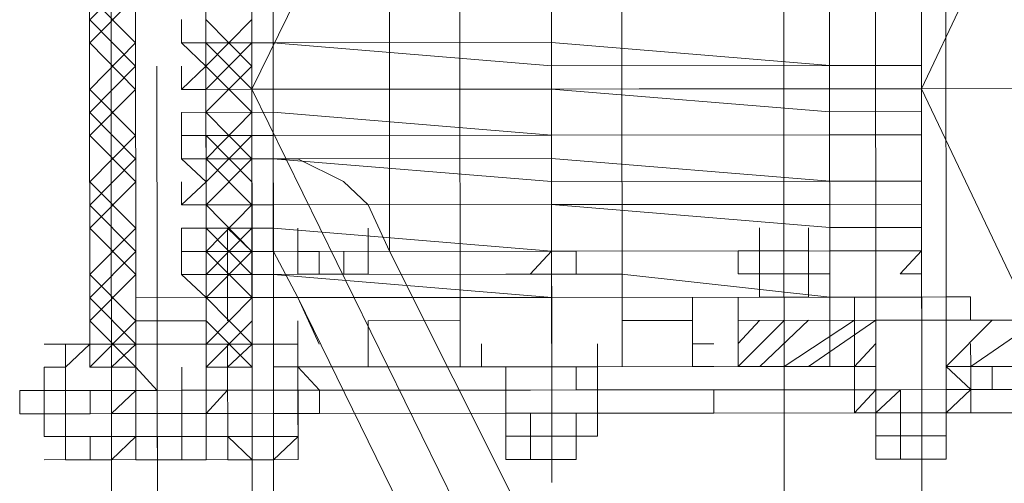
# Model space of a CAD drawing. Header units: inches. Extents: x -5850 to 5646, y 8947 to 13007.
# Tile 230 of 256: x -3951.13 to -3933.17, y 11054.57 to 11063.03. Entities that reach past the tile are written whole.
import ezdxf

# ---------------------------------------------------------------- set-up
doc = ezdxf.new("R2010")
doc.units = ezdxf.units.IN
doc.header["$MEASUREMENT"] = 0
doc.layers.add('at_Entity', color=7, linetype='Continuous')

msp = doc.modelspace()

# ---------------------------------------------------------------- linework, layer by layer
at = {"layer": 'at_Entity', "color": 7, "lineweight": 20}
for p, q in [((-3946.06, 10561.219), (-3946.745, 11328.294)), ((-3949.485, 11086.682), (-3949.463, 11061.756)), ((-3946.898, 11061.758), (-3946.92, 11086.684)), ((-3934.707, 11086.695), (-3946.898, 11061.758)), ((-3937.217, 11086.693), (-3937.195, 11061.767)), ((-3934.685, 11061.769), (-3934.707, 11086.695)), ((-3922.885, 11086.706), (-3934.685, 11061.769)), ((-3949.849, 11056.692), (-3949.873, 11084.568)), ((-3946.893, 11056.694), (-3946.918, 11084.571)), ((-3946.503, 11056.695), (-3946.528, 11084.571)), ((-3943.101, 11056.698), (-3943.126, 11084.574)), ((-3940.17, 11084.577), (-3940.146, 11056.701)), ((-3936.354, 11056.704), (-3936.379, 11084.58)), ((-3949.013, 11057.958), (-3949.036, 11083.727)), ((-3947.754, 11083.728), (-3947.731, 11057.96)), ((-3935.518, 11057.97), (-3935.541, 11083.739)), ((-3934.259, 11083.74), (-3934.236, 11057.972)), ((-3949.013, 11057.958), (-3949.036, 11083.303)), ((-3947.753, 11083.304), (-3947.731, 11057.96)), ((-3944.388, 11061.76), (-3944.391, 11064.721)), ((-3948.181, 11062.604), (-3948.181, 11063.028)), ((-3947.735, 11062.605), (-3947.735, 11063.029)), ((-3934.686, 11063.04), (-3934.686, 11062.193)), ((-3934.686, 11062.193), (-3934.686, 11062.616)), ((-3948.181, 11062.604), (-3946.508, 11062.606)), ((-3946.508, 11062.606), (-3948.181, 11062.604)), ((-3948.181, 11062.604), (-3947.735, 11062.605)), ((-3947.734, 11062.181), (-3948.181, 11062.604)), ((-3946.508, 11062.606), (-3941.433, 11062.61)), ((-3946.508, 11062.606), (-3941.433, 11062.187)), ((-3941.433, 11062.61), (-3936.359, 11062.191)), ((-3948.18, 11061.757), (-3948.181, 11062.181)), ((-3948.18, 11061.757), (-3947.734, 11062.181)), ((-3936.359, 11062.191), (-3941.433, 11062.187)), ((-3936.359, 11062.191), (-3934.686, 11062.193)), ((-3934.686, 11062.193), (-3936.359, 11062.191)), ((-3934.686, 11062.193), (-3934.685, 11061.769)), ((-3949.463, 11061.756), (-3949.44, 11036.835)), ((-3948.18, 11061.757), (-3946.507, 11061.758)), ((-3946.507, 11061.758), (-3948.18, 11061.757)), ((-3947.734, 11061.757), (-3948.18, 11061.757)), ((-3947.734, 11061.339), (-3947.734, 11061.757)), ((-3946.898, 11061.758), (-3922.863, 11061.779)), ((-3946.875, 11036.837), (-3946.898, 11061.758)), ((-3946.898, 11061.758), (-3934.663, 11036.848)), ((-3946.507, 11061.758), (-3941.433, 11061.763)), ((-3941.433, 11061.763), (-3946.507, 11061.758)), ((-3944.386, 11058.805), (-3944.388, 11061.76)), ((-3936.358, 11061.767), (-3941.433, 11061.763)), ((-3941.433, 11061.763), (-3936.358, 11061.349)), ((-3937.195, 11061.767), (-3937.172, 11036.846)), ((-3936.358, 11061.767), (-3934.685, 11061.769)), ((-3934.663, 11036.848), (-3934.685, 11061.769)), ((-3934.685, 11061.769), (-3922.841, 11036.858)), ((-3934.685, 11061.351), (-3934.685, 11061.769)), ((-3948.18, 11061.338), (-3946.507, 11061.34)), ((-3948.18, 11061.338), (-3947.734, 11061.339)), ((-3948.18, 11061.338), (-3948.179, 11060.915)), ((-3946.507, 11061.34), (-3941.432, 11060.921)), ((-3936.358, 11061.349), (-3934.685, 11061.351)), ((-3934.684, 11060.927), (-3934.685, 11061.351)), ((-3934.685, 11061.351), (-3934.684, 11060.927)), ((-3948.179, 11060.915), (-3946.506, 11060.916)), ((-3948.179, 11060.491), (-3948.179, 11060.915)), ((-3947.733, 11060.915), (-3948.179, 11060.915)), ((-3947.733, 11060.491), (-3947.733, 11060.915)), ((-3941.432, 11060.921), (-3946.506, 11060.916)), ((-3941.432, 11060.921), (-3936.357, 11060.925)), ((-3936.357, 11060.925), (-3941.432, 11060.921)), ((-3936.357, 11060.925), (-3934.684, 11060.927)), ((-3934.684, 11060.927), (-3936.357, 11060.925)), ((-3934.684, 11060.927), (-3934.684, 11060.085)), ((-3948.179, 11060.491), (-3946.506, 11060.492)), ((-3946.506, 11060.492), (-3948.179, 11060.491)), ((-3948.179, 11060.491), (-3947.733, 11060.491)), ((-3947.733, 11060.073), (-3948.179, 11060.491)), ((-3946.506, 11060.492), (-3941.432, 11060.497)), ((-3946.506, 11060.492), (-3946.06, 11060.493)), ((-3946.506, 11060.492), (-3946.06, 11060.493)), ((-3946.505, 11058.803), (-3946.506, 11060.492)), ((-3946.505, 11058.803), (-3946.506, 11060.492)), ((-3946.506, 11060.492), (-3941.431, 11060.079)), ((-3946.06, 11060.493), (-3945.223, 11060.075)), ((-3946.06, 11060.493), (-3945.223, 11060.075)), ((-3941.432, 11060.497), (-3936.357, 11060.083)), ((-3934.684, 11060.085), (-3934.684, 11060.503)), ((-3948.178, 11059.649), (-3948.179, 11060.073)), ((-3948.178, 11059.649), (-3947.733, 11060.073)), ((-3945.223, 11060.075), (-3944.777, 11059.652)), ((-3945.223, 11060.075), (-3944.777, 11059.652)), ((-3936.357, 11060.083), (-3941.431, 11060.079)), ((-3936.357, 11060.083), (-3934.684, 11060.085)), ((-3934.684, 11060.085), (-3936.357, 11060.083)), ((-3934.684, 11060.085), (-3934.683, 11059.661)), ((-3948.178, 11059.649), (-3946.505, 11059.65)), ((-3946.505, 11059.65), (-3948.178, 11059.649)), ((-3947.732, 11059.649), (-3948.178, 11059.649)), ((-3947.732, 11059.225), (-3947.732, 11059.649)), ((-3946.505, 11059.65), (-3941.431, 11059.655)), ((-3941.431, 11059.655), (-3946.505, 11059.65)), ((-3944.777, 11059.652), (-3944.386, 11058.805)), ((-3944.777, 11059.652), (-3944.386, 11058.805)), ((-3936.356, 11059.659), (-3941.431, 11059.655)), ((-3941.431, 11059.655), (-3936.356, 11059.236)), ((-3936.356, 11059.659), (-3934.683, 11059.661)), ((-3934.683, 11059.237), (-3934.683, 11059.661)), ((-3948.178, 11059.225), (-3946.505, 11059.227)), ((-3948.178, 11059.225), (-3948.178, 11058.801)), ((-3948.178, 11059.225), (-3947.732, 11059.225)), ((-3947.341, 11059.226), (-3947.341, 11058.384)), ((-3946.895, 11058.802), (-3947.341, 11059.226)), ((-3946.505, 11059.227), (-3941.43, 11058.807)), ((-3946.058, 11058.803), (-3946.059, 11059.227)), ((-3944.776, 11058.804), (-3944.776, 11059.228)), ((-3944.776, 11058.804), (-3944.776, 11059.228)), ((-3944.776, 11058.804), (-3944.776, 11059.228)), ((-3937.638, 11058.811), (-3937.638, 11059.234)), ((-3936.746, 11058.811), (-3936.746, 11059.235)), ((-3936.356, 11059.236), (-3934.683, 11059.237)), ((-3934.683, 11058.813), (-3934.683, 11059.237)), ((-3934.683, 11059.237), (-3934.683, 11058.813)), ((-3948.178, 11058.801), (-3947.341, 11058.802)), ((-3947.731, 11058.802), (-3948.178, 11058.801)), ((-3948.177, 11058.383), (-3948.178, 11058.801)), ((-3947.731, 11058.383), (-3947.731, 11058.802)), ((-3946.895, 11058.802), (-3946.505, 11058.803)), ((-3946.895, 11058.384), (-3946.895, 11058.802)), ((-3944.776, 11058.804), (-3946.505, 11058.803)), ((-3946.058, 11057.961), (-3946.505, 11058.803)), ((-3946.058, 11057.961), (-3946.505, 11058.803)), ((-3941.43, 11058.807), (-3946.058, 11058.803)), ((-3944.776, 11058.804), (-3946.058, 11058.803)), ((-3946.058, 11058.803), (-3945.668, 11058.803)), ((-3946.058, 11058.385), (-3946.058, 11058.803)), ((-3946.058, 11058.385), (-3946.058, 11058.803)), ((-3945.668, 11058.803), (-3945.668, 11058.385)), ((-3945.222, 11058.804), (-3945.222, 11058.386)), ((-3945.222, 11058.804), (-3945.222, 11058.386)), ((-3944.776, 11058.386), (-3944.776, 11058.804)), ((-3944.776, 11058.804), (-3944.776, 11058.386)), ((-3944.776, 11058.386), (-3944.776, 11058.804)), ((-3944.776, 11058.804), (-3944.776, 11058.386)), ((-3944.386, 11058.805), (-3937.179, 11044.452)), ((-3937.179, 11044.452), (-3944.386, 11058.805)), ((-3941.43, 11058.807), (-3941.82, 11058.389)), ((-3941.43, 11058.807), (-3936.356, 11058.812)), ((-3936.356, 11058.812), (-3941.43, 11058.807)), ((-3940.984, 11058.808), (-3941.43, 11058.807)), ((-3940.984, 11058.389), (-3940.984, 11058.808)), ((-3937.638, 11058.811), (-3938.028, 11058.81)), ((-3938.028, 11058.81), (-3938.028, 11058.392)), ((-3938.028, 11058.81), (-3938.028, 11058.392)), ((-3936.746, 11058.811), (-3937.638, 11058.811)), ((-3937.638, 11058.811), (-3936.746, 11058.811)), ((-3937.638, 11058.811), (-3937.638, 11058.392)), ((-3937.638, 11058.392), (-3937.638, 11058.811)), ((-3937.638, 11058.392), (-3937.638, 11058.811)), ((-3937.638, 11058.811), (-3937.638, 11058.392)), ((-3937.638, 11058.392), (-3937.638, 11058.811)), ((-3936.746, 11058.393), (-3936.746, 11058.811)), ((-3936.746, 11058.811), (-3936.746, 11058.393)), ((-3936.746, 11058.393), (-3936.746, 11058.811)), ((-3936.746, 11058.393), (-3936.746, 11058.811)), ((-3936.746, 11058.393), (-3936.746, 11058.811)), ((-3936.356, 11058.812), (-3934.683, 11058.813)), ((-3934.683, 11058.813), (-3936.356, 11058.812)), ((-3934.683, 11058.813), (-3935.073, 11058.395)), ((-3949.013, 11057.958), (-3949.014, 11058.382)), ((-3949.013, 11057.958), (-3949.014, 11058.382)), ((-3949.013, 11057.958), (-3949.014, 11058.382)), ((-3949.013, 11057.958), (-3949.014, 11058.382)), ((-3949.013, 11057.958), (-3949.014, 11058.382)), ((-3948.177, 11058.383), (-3947.341, 11058.384)), ((-3946.504, 11058.384), (-3948.177, 11058.383)), ((-3948.177, 11058.383), (-3947.731, 11058.383)), ((-3947.731, 11057.96), (-3948.177, 11058.383)), ((-3947.731, 11057.96), (-3947.731, 11058.383)), ((-3947.731, 11057.96), (-3947.731, 11058.383)), ((-3947.731, 11057.96), (-3947.731, 11058.383)), ((-3947.341, 11058.384), (-3947.34, 11057.96)), ((-3947.34, 11057.96), (-3947.341, 11058.384)), ((-3947.341, 11058.384), (-3946.895, 11058.384)), ((-3946.895, 11058.384), (-3946.894, 11057.96)), ((-3946.894, 11057.96), (-3946.895, 11058.384)), ((-3946.895, 11058.384), (-3946.504, 11058.384)), ((-3941.43, 11058.389), (-3946.504, 11058.384)), ((-3946.504, 11058.384), (-3941.429, 11057.965)), ((-3946.504, 11057.961), (-3946.504, 11058.384)), ((-3944.776, 11058.386), (-3946.058, 11058.385)), ((-3946.058, 11058.385), (-3944.776, 11058.386)), ((-3945.668, 11058.385), (-3946.058, 11058.385)), ((-3941.82, 11058.389), (-3940.984, 11058.389)), ((-3941.43, 11058.389), (-3940.147, 11058.39)), ((-3940.147, 11058.39), (-3936.355, 11057.97)), ((-3936.746, 11058.393), (-3937.638, 11058.392)), ((-3935.518, 11057.97), (-3935.519, 11058.394)), ((-3935.518, 11057.97), (-3935.519, 11058.394)), ((-3935.518, 11057.97), (-3935.519, 11058.394)), ((-3935.073, 11058.395), (-3934.682, 11058.395)), ((-3934.682, 11058.395), (-3934.682, 11057.971)), ((-3934.682, 11057.971), (-3934.682, 11058.395)), ((-3934.236, 11057.972), (-3934.236, 11058.395)), ((-3934.236, 11057.972), (-3934.236, 11058.395)), ((-3949.013, 11057.958), (-3947.731, 11057.96)), ((-3949.012, 11056.693), (-3949.013, 11057.958)), ((-3949.012, 11056.693), (-3949.013, 11057.958)), ((-3949.013, 11057.535), (-3949.013, 11057.958)), ((-3949.013, 11057.535), (-3949.013, 11057.958)), ((-3947.731, 11057.96), (-3946.504, 11057.961)), ((-3947.73, 11056.694), (-3947.731, 11057.96)), ((-3947.731, 11057.96), (-3947.73, 11056.694)), ((-3947.73, 11056.694), (-3947.731, 11057.96)), ((-3947.73, 11057.536), (-3947.731, 11057.96)), ((-3947.73, 11057.536), (-3947.731, 11057.96)), ((-3946.504, 11057.961), (-3941.429, 11057.965)), ((-3946.503, 11056.695), (-3946.504, 11057.961)), ((-3946.058, 11057.961), (-3937.175, 11039.807)), ((-3945.667, 11057.114), (-3946.058, 11057.961)), ((-3945.667, 11057.114), (-3946.058, 11057.961)), ((-3936.355, 11057.97), (-3941.429, 11057.965)), ((-3941.429, 11057.965), (-3936.355, 11057.97)), ((-3938.027, 11057.544), (-3938.028, 11057.968)), ((-3936.745, 11057.969), (-3937.637, 11057.969)), ((-3936.355, 11057.97), (-3934.682, 11057.971)), ((-3934.682, 11057.971), (-3936.355, 11057.97)), ((-3935.909, 11057.97), (-3936.355, 11057.97)), ((-3935.909, 11057.97), (-3934.682, 11057.971)), ((-3935.909, 11057.97), (-3935.908, 11056.704)), ((-3935.518, 11057.97), (-3934.236, 11057.972)), ((-3935.518, 11057.97), (-3935.518, 11057.547)), ((-3935.518, 11057.547), (-3935.518, 11057.97)), ((-3935.518, 11057.547), (-3935.518, 11057.97)), ((-3934.235, 11057.548), (-3934.236, 11057.972)), ((-3933.79, 11057.972), (-3934.236, 11057.972)), ((-3934.236, 11057.972), (-3934.235, 11057.548)), ((-3934.235, 11057.548), (-3934.236, 11057.972)), ((-3934.235, 11057.548), (-3934.236, 11057.972)), ((-3933.79, 11057.972), (-3933.789, 11057.548)), ((-3949.849, 11057.11), (-3949.849, 11057.534)), ((-3949.013, 11057.535), (-3947.73, 11057.536)), ((-3949.012, 11056.693), (-3949.013, 11057.535)), ((-3949.012, 11056.269), (-3949.013, 11057.535)), ((-3947.729, 11056.27), (-3947.73, 11057.536)), ((-3944.775, 11057.538), (-3943.102, 11057.54)), ((-3943.102, 11057.54), (-3944.775, 11057.538)), ((-3944.774, 11056.696), (-3944.775, 11057.538)), ((-3938.864, 11057.544), (-3940.146, 11057.543)), ((-3938.864, 11057.544), (-3940.146, 11057.543)), ((-3935.518, 11057.547), (-3938.027, 11057.544)), ((-3938.027, 11056.702), (-3938.027, 11057.544)), ((-3931.726, 11057.55), (-3935.518, 11057.547)), ((-3934.235, 11057.548), (-3935.518, 11057.547)), ((-3935.518, 11057.547), (-3934.235, 11057.548)), ((-3935.518, 11057.547), (-3935.517, 11056.705)), ((-3935.518, 11057.547), (-3935.517, 11056.705)), ((-3934.235, 11056.706), (-3934.235, 11057.548)), ((-3934.235, 11057.548), (-3933.789, 11057.548)), ((-3934.235, 11056.706), (-3934.235, 11057.548)), ((-3949.849, 11057.11), (-3950.295, 11056.691)), ((-3950.295, 11056.691), (-3950.295, 11057.11)), ((-3950.295, 11056.691), (-3950.295, 11057.11)), ((-3949.849, 11057.11), (-3950.295, 11057.11)), ((-3950.295, 11056.691), (-3950.295, 11057.11)), ((-3949.458, 11056.692), (-3949.459, 11057.11)), ((-3949.012, 11056.693), (-3949.012, 11057.111)), ((-3949.012, 11056.693), (-3949.012, 11057.111)), ((-3949.012, 11056.693), (-3949.012, 11057.111)), ((-3949.012, 11056.693), (-3949.012, 11057.111)), ((-3947.73, 11056.694), (-3947.73, 11057.112)), ((-3947.73, 11056.694), (-3947.73, 11057.112)), ((-3947.73, 11056.694), (-3947.73, 11057.112)), ((-3946.503, 11057.113), (-3946.893, 11057.113)), ((-3946.057, 11057.113), (-3946.893, 11057.113)), ((-3946.503, 11056.695), (-3946.503, 11057.113)), ((-3946.057, 11056.695), (-3946.057, 11057.113)), ((-3946.057, 11056.695), (-3946.057, 11057.113)), ((-3942.711, 11056.698), (-3942.711, 11057.116)), ((-3940.592, 11056.7), (-3940.592, 11057.118)), ((-3938.027, 11056.702), (-3938.027, 11057.121)), ((-3935.517, 11056.705), (-3935.518, 11057.123)), ((-3935.517, 11056.705), (-3935.518, 11057.123)), ((-3933.788, 11056.706), (-3933.789, 11057.124)), ((-3933.788, 11056.706), (-3933.789, 11057.124)), ((-3950.685, 11056.267), (-3950.685, 11056.691)), ((-3950.685, 11056.691), (-3950.295, 11056.691)), ((-3950.295, 11056.691), (-3950.294, 11055.844)), ((-3950.294, 11055.844), (-3950.295, 11056.691)), ((-3950.295, 11056.691), (-3950.294, 11055.844)), ((-3949.012, 11056.693), (-3949.849, 11056.692)), ((-3949.012, 11056.693), (-3949.458, 11056.692)), ((-3949.458, 11056.692), (-3949.012, 11056.693)), ((-3948.175, 11056.27), (-3948.176, 11056.693)), ((-3947.339, 11056.694), (-3947.73, 11056.694)), ((-3947.73, 11056.694), (-3947.339, 11056.694)), ((-3946.893, 11056.694), (-3947.73, 11056.694)), ((-3947.339, 11056.694), (-3947.73, 11056.694)), ((-3947.73, 11056.694), (-3947.729, 11056.27)), ((-3947.73, 11056.694), (-3947.729, 11056.27)), ((-3941.428, 11056.699), (-3946.503, 11056.695)), ((-3946.502, 11055.847), (-3946.503, 11056.695)), ((-3946.057, 11056.695), (-3946.056, 11056.271)), ((-3945.666, 11056.272), (-3946.057, 11056.695)), ((-3946.056, 11056.271), (-3946.057, 11056.695)), ((-3942.265, 11056.699), (-3944.774, 11056.696)), ((-3944.774, 11056.696), (-3942.711, 11056.698)), ((-3940.146, 11056.701), (-3943.101, 11056.698)), ((-3940.592, 11056.7), (-3942.711, 11056.698)), ((-3942.711, 11056.698), (-3940.592, 11056.7)), ((-3942.264, 11056.275), (-3942.265, 11056.699)), ((-3942.265, 11056.699), (-3942.264, 11056.275)), ((-3936.354, 11056.704), (-3941.428, 11056.699)), ((-3938.473, 11056.702), (-3940.982, 11056.7)), ((-3940.982, 11056.7), (-3940.982, 11056.276)), ((-3940.982, 11056.276), (-3940.982, 11056.7)), ((-3938.473, 11056.702), (-3940.592, 11056.7)), ((-3940.592, 11056.7), (-3940.591, 11056.276)), ((-3940.591, 11056.276), (-3940.592, 11056.7)), ((-3935.517, 11056.705), (-3938.027, 11056.702)), ((-3935.908, 11056.704), (-3936.354, 11056.704)), ((-3935.908, 11056.704), (-3935.517, 11056.705)), ((-3935.907, 11056.28), (-3935.908, 11056.704)), ((-3935.517, 11056.281), (-3935.517, 11056.705)), ((-3935.517, 11056.281), (-3935.517, 11056.705)), ((-3933.788, 11056.706), (-3934.235, 11056.706)), ((-3934.234, 11056.282), (-3934.235, 11056.706)), ((-3934.235, 11056.706), (-3933.788, 11056.282)), ((-3931.725, 11056.708), (-3933.788, 11056.706)), ((-3933.788, 11056.282), (-3933.788, 11056.706)), ((-3933.788, 11056.282), (-3933.788, 11056.706)), ((-3950.294, 11056.268), (-3951.131, 11056.267)), ((-3951.131, 11056.267), (-3951.13, 11055.843)), ((-3950.684, 11055.425), (-3950.685, 11056.267)), ((-3950.294, 11055.844), (-3950.294, 11056.268)), ((-3949.848, 11056.268), (-3950.294, 11056.268)), ((-3950.294, 11056.268), (-3950.294, 11055.844)), ((-3949.458, 11056.268), (-3949.848, 11056.268)), ((-3949.848, 11056.268), (-3949.848, 11055.844)), ((-3949.012, 11056.269), (-3949.458, 11056.268)), ((-3949.457, 11055.845), (-3949.458, 11056.268)), ((-3949.457, 11055.845), (-3949.458, 11056.268)), ((-3949.011, 11055.845), (-3949.012, 11056.269)), ((-3949.012, 11056.269), (-3948.621, 11056.269)), ((-3948.175, 11056.27), (-3948.621, 11056.269)), ((-3948.621, 11056.269), (-3948.621, 11055.845)), ((-3948.175, 11056.27), (-3948.175, 11055.846)), ((-3948.175, 11056.27), (-3948.175, 11055.846)), ((-3948.175, 11056.27), (-3947.729, 11056.27)), ((-3947.339, 11056.27), (-3947.729, 11056.27)), ((-3947.729, 11055.846), (-3947.729, 11056.27)), ((-3946.893, 11056.271), (-3947.339, 11056.27)), ((-3942.264, 11056.275), (-3946.893, 11056.271)), ((-3946.502, 11055.847), (-3946.502, 11056.271)), ((-3946.056, 11056.271), (-3946.056, 11055.848)), ((-3946.055, 11055.429), (-3946.056, 11056.271)), ((-3945.666, 11055.848), (-3945.666, 11056.272)), ((-3942.264, 11056.275), (-3941.818, 11056.275)), ((-3942.264, 11055.851), (-3942.264, 11056.275)), ((-3940.982, 11056.276), (-3941.818, 11056.275)), ((-3940.982, 11056.276), (-3938.472, 11056.278)), ((-3940.591, 11056.276), (-3940.982, 11056.276)), ((-3940.591, 11055.852), (-3940.591, 11056.276)), ((-3940.591, 11055.852), (-3940.591, 11056.276)), ((-3940.591, 11055.852), (-3940.591, 11056.276)), ((-3940.591, 11055.852), (-3940.591, 11056.276)), ((-3938.472, 11056.278), (-3935.907, 11056.28)), ((-3935.907, 11056.28), (-3935.517, 11056.281)), ((-3935.907, 11056.28), (-3935.071, 11056.281)), ((-3935.517, 11056.281), (-3935.071, 11056.281)), ((-3935.516, 11055.857), (-3935.517, 11056.281)), ((-3934.234, 11056.282), (-3935.071, 11056.281)), ((-3935.07, 11055.857), (-3935.071, 11056.281)), ((-3935.07, 11055.857), (-3935.071, 11056.281)), ((-3935.071, 11056.281), (-3935.07, 11055.857)), ((-3934.234, 11056.282), (-3933.788, 11056.282)), ((-3934.234, 11055.858), (-3934.234, 11056.282)), ((-3934.234, 11056.282), (-3933.788, 11056.282)), ((-3934.234, 11056.282), (-3934.234, 11055.858)), ((-3934.234, 11055.858), (-3934.234, 11056.282)), ((-3933.788, 11056.282), (-3932.115, 11056.284)), ((-3950.294, 11055.844), (-3951.13, 11055.843)), ((-3949.848, 11055.844), (-3950.294, 11055.844)), ((-3950.294, 11055.844), (-3950.294, 11055.426)), ((-3949.457, 11055.845), (-3949.848, 11055.844)), ((-3948.175, 11055.846), (-3949.457, 11055.845)), ((-3949.011, 11055.845), (-3949.457, 11055.845)), ((-3947.729, 11055.846), (-3949.011, 11055.845)), ((-3949.011, 11055.845), (-3949.011, 11055.427)), ((-3949.011, 11055.427), (-3949.011, 11055.845)), ((-3948.175, 11055.846), (-3948.175, 11055.427)), ((-3947.729, 11055.846), (-3948.175, 11055.846)), ((-3947.338, 11055.846), (-3947.729, 11055.846)), ((-3947.729, 11055.846), (-3947.728, 11055.428)), ((-3947.729, 11055.846), (-3947.338, 11055.846)), ((-3946.892, 11055.847), (-3947.338, 11055.846)), ((-3947.338, 11055.846), (-3947.338, 11055.428)), ((-3946.892, 11055.847), (-3942.264, 11055.851)), ((-3946.056, 11055.848), (-3946.502, 11055.847)), ((-3946.055, 11055.429), (-3946.056, 11055.848)), ((-3946.056, 11055.848), (-3945.666, 11055.848)), ((-3942.264, 11055.851), (-3940.981, 11055.852)), ((-3942.264, 11055.851), (-3942.263, 11055.009)), ((-3941.818, 11055.851), (-3942.264, 11055.851)), ((-3940.981, 11055.852), (-3941.818, 11055.851)), ((-3941.818, 11055.851), (-3941.817, 11055.433)), ((-3940.981, 11055.852), (-3940.591, 11055.852)), ((-3940.981, 11055.852), (-3940.981, 11055.434)), ((-3940.981, 11055.434), (-3940.981, 11055.852)), ((-3940.591, 11055.852), (-3940.981, 11055.852)), ((-3938.472, 11055.854), (-3940.591, 11055.852)), ((-3940.591, 11055.852), (-3940.591, 11055.434)), ((-3938.472, 11055.854), (-3935.907, 11055.857)), ((-3935.907, 11055.857), (-3935.07, 11055.857)), ((-3935.07, 11055.857), (-3935.516, 11055.857)), ((-3935.516, 11055.857), (-3935.516, 11055.015)), ((-3935.07, 11055.857), (-3935.516, 11055.857)), ((-3935.07, 11055.857), (-3934.234, 11055.858)), ((-3934.234, 11055.858), (-3935.07, 11055.857)), ((-3935.07, 11055.857), (-3934.234, 11055.858)), ((-3935.07, 11055.857), (-3935.07, 11055.015)), ((-3935.07, 11055.857), (-3935.07, 11055.015)), ((-3935.07, 11055.857), (-3935.07, 11055.439)), ((-3934.234, 11055.858), (-3933.788, 11055.859)), ((-3933.788, 11055.859), (-3934.234, 11055.858)), ((-3934.234, 11055.858), (-3933.788, 11055.859)), ((-3934.234, 11055.858), (-3934.233, 11055.016)), ((-3934.234, 11055.858), (-3934.233, 11055.016)), ((-3934.234, 11055.858), (-3934.233, 11055.44)), ((-3934.233, 11055.44), (-3934.234, 11055.858)), ((-3933.788, 11055.859), (-3932.115, 11055.86)), ((-3940.981, 11055.434), (-3942.264, 11055.433)), ((-3941.817, 11055.009), (-3941.817, 11055.433)), ((-3940.981, 11055.01), (-3940.981, 11055.434)), ((-3940.591, 11055.434), (-3940.981, 11055.434)), ((-3940.981, 11055.01), (-3940.981, 11055.434)), ((-3934.233, 11055.44), (-3935.516, 11055.439)), ((-3935.07, 11055.015), (-3935.07, 11055.439)), ((-3934.233, 11055.44), (-3934.233, 11055.016)), ((-3950.294, 11055.426), (-3950.684, 11055.425)), ((-3950.293, 11055.002), (-3950.294, 11055.426)), ((-3950.294, 11055.426), (-3949.847, 11055.426)), ((-3949.847, 11055.426), (-3949.011, 11055.427)), ((-3949.457, 11055.003), (-3949.011, 11055.427)), ((-3947.728, 11055.428), (-3949.011, 11055.427)), ((-3949.011, 11055.427), (-3949.011, 11055.003)), ((-3948.62, 11055.003), (-3948.621, 11055.427)), ((-3948.174, 11055.004), (-3948.175, 11055.427)), ((-3947.728, 11055.428), (-3947.728, 11055.004)), ((-3947.728, 11055.428), (-3947.338, 11055.428)), ((-3947.338, 11055.428), (-3946.892, 11055.429)), ((-3947.338, 11055.428), (-3947.338, 11055.004)), ((-3946.892, 11055.429), (-3946.055, 11055.429)), ((-3946.501, 11055.005), (-3946.055, 11055.429)), ((-3949.847, 11055.002), (-3950.293, 11055.002)), ((-3949.847, 11055.002), (-3949.457, 11055.003)), ((-3947.728, 11055.004), (-3949.011, 11055.003)), ((-3948.62, 11055.003), (-3948.174, 11055.004)), ((-3948.174, 11055.004), (-3948.62, 11055.003)), ((-3947.338, 11055.004), (-3946.892, 11055.005)), ((-3946.892, 11055.005), (-3946.501, 11055.005)), ((-3940.981, 11055.01), (-3942.263, 11055.009)), ((-3941.817, 11055.009), (-3941.427, 11055.01)), ((-3941.427, 11055.01), (-3940.981, 11055.01)), ((-3940.981, 11055.01), (-3941.427, 11055.01)), ((-3934.233, 11055.016), (-3935.516, 11055.015)), ((-3934.233, 11055.016), (-3935.07, 11055.015)), ((-3935.07, 11055.015), (-3934.233, 11055.016))]:
    msp.add_line(p, q, dxfattribs=at)
at = {"layer": 'at_Entity', "color": 3, "lineweight": 20}
for p, q in [((-3941.436, 11065.99), (-3941.433, 11062.187)), ((-3949.854, 11063.027), (-3949.019, 11063.869)), ((-3949.855, 11063.45), (-3949.017, 11062.604)), ((-3949.854, 11062.603), (-3949.018, 11063.451)), ((-3949.854, 11063.027), (-3949.017, 11062.18)), ((-3947.735, 11063.029), (-3946.898, 11062.182)), ((-3947.734, 11062.181), (-3946.899, 11063.029)), ((-3941.434, 11063.034), (-3941.433, 11062.61)), ((-3934.686, 11062.616), (-3934.683, 11059.237)), ((-3949.854, 11062.603), (-3949.017, 11061.756)), ((-3949.853, 11061.755), (-3949.017, 11062.604)), ((-3947.735, 11062.605), (-3946.898, 11061.758)), ((-3947.734, 11061.757), (-3946.898, 11062.605)), ((-3941.433, 11061.763), (-3941.433, 11062.61)), ((-3949.853, 11061.337), (-3949.017, 11062.18)), ((-3948.623, 11057.959), (-3948.627, 11062.18)), ((-3947.734, 11061.339), (-3946.898, 11062.182)), ((-3947.734, 11062.181), (-3946.897, 11061.34)), ((-3941.433, 11061.763), (-3941.433, 11062.187)), ((-3949.853, 11061.755), (-3949.016, 11060.914)), ((-3949.852, 11060.913), (-3949.017, 11061.756)), ((-3941.432, 11060.921), (-3941.433, 11061.763)), ((-3949.853, 11061.337), (-3949.016, 11060.49)), ((-3947.734, 11061.339), (-3946.896, 11060.492)), ((-3947.733, 11060.491), (-3946.897, 11061.34)), ((-3949.852, 11060.071), (-3949.016, 11060.914)), ((-3949.852, 11060.913), (-3949.015, 11060.072)), ((-3947.733, 11060.073), (-3946.897, 11060.916)), ((-3947.733, 11060.915), (-3946.896, 11060.074)), ((-3941.432, 11060.921), (-3941.432, 11060.497)), ((-3941.431, 11060.079), (-3941.432, 11060.921)), ((-3941.432, 11060.497), (-3941.432, 11060.921)), ((-3941.432, 11060.921), (-3941.431, 11060.079)), ((-3949.851, 11059.647), (-3949.016, 11060.49)), ((-3947.733, 11060.491), (-3946.896, 11059.65)), ((-3947.732, 11059.649), (-3946.896, 11060.492)), ((-3949.852, 11060.071), (-3949.014, 11059.224)), ((-3949.851, 11059.224), (-3949.015, 11060.072)), ((-3941.431, 11060.079), (-3941.431, 11059.655)), ((-3949.851, 11059.647), (-3949.014, 11058.8)), ((-3947.732, 11059.649), (-3946.895, 11058.802)), ((-3947.731, 11058.802), (-3946.896, 11059.65)), ((-3941.43, 11059.231), (-3941.431, 11059.655)), ((-3949.851, 11059.224), (-3949.014, 11058.382)), ((-3949.85, 11058.381), (-3949.014, 11059.224)), ((-3947.732, 11059.225), (-3946.895, 11058.384)), ((-3947.731, 11058.383), (-3946.895, 11059.226)), ((-3947.341, 11059.226), (-3947.341, 11058.384)), ((-3946.058, 11058.803), (-3946.059, 11059.227)), ((-3941.43, 11058.807), (-3941.43, 11059.231)), ((-3941.43, 11058.807), (-3941.43, 11059.231)), ((-3941.43, 11059.231), (-3941.43, 11058.807)), ((-3941.43, 11059.231), (-3941.427, 11055.01)), ((-3936.746, 11058.811), (-3936.746, 11059.235)), ((-3934.683, 11059.237), (-3934.682, 11057.971)), ((-3949.85, 11057.958), (-3949.014, 11058.8)), ((-3947.731, 11058.802), (-3946.894, 11057.96)), ((-3947.731, 11057.96), (-3946.895, 11058.802)), ((-3947.731, 11058.802), (-3946.895, 11058.802)), ((-3946.058, 11058.803), (-3944.776, 11058.804)), ((-3946.058, 11058.803), (-3946.058, 11058.385)), ((-3946.058, 11058.803), (-3945.668, 11058.803)), ((-3946.058, 11058.385), (-3946.058, 11058.803)), ((-3946.058, 11058.385), (-3946.058, 11058.803)), ((-3944.776, 11058.804), (-3944.776, 11058.386)), ((-3941.43, 11058.807), (-3941.43, 11058.389)), ((-3937.638, 11058.811), (-3937.637, 11057.969)), ((-3936.746, 11058.811), (-3936.745, 11057.969)), ((-3936.746, 11058.393), (-3936.746, 11058.811)), ((-3936.746, 11058.811), (-3936.746, 11058.393)), ((-3936.746, 11058.393), (-3936.746, 11058.811)), ((-3936.745, 11057.969), (-3936.746, 11058.811)), ((-3936.746, 11058.393), (-3936.746, 11058.811)), ((-3949.85, 11058.381), (-3949.013, 11057.535)), ((-3949.849, 11057.534), (-3949.014, 11058.382)), ((-3949.013, 11057.958), (-3949.014, 11058.382)), ((-3947.341, 11058.384), (-3947.34, 11057.536)), ((-3942.266, 11058.388), (-3940.593, 11058.39)), ((-3941.43, 11058.389), (-3941.429, 11057.965)), ((-3941.429, 11057.965), (-3941.43, 11058.389)), ((-3938.028, 11058.392), (-3936.355, 11058.394)), ((-3936.746, 11058.393), (-3937.192, 11058.393)), ((-3936.745, 11057.969), (-3936.746, 11058.393)), ((-3934.682, 11057.971), (-3934.682, 11058.395)), ((-3949.85, 11057.958), (-3949.012, 11057.111)), ((-3949.013, 11057.535), (-3949.013, 11057.958)), ((-3948.622, 11056.693), (-3948.623, 11057.959)), ((-3947.731, 11057.96), (-3947.73, 11056.694)), ((-3947.731, 11057.96), (-3946.893, 11057.113)), ((-3947.73, 11057.112), (-3946.894, 11057.96)), ((-3941.429, 11057.541), (-3941.429, 11057.965)), ((-3938.864, 11057.544), (-3938.864, 11057.967)), ((-3935.518, 11057.547), (-3935.518, 11057.97)), ((-3934.681, 11057.547), (-3934.682, 11057.971)), ((-3934.681, 11057.547), (-3934.682, 11057.971)), ((-3949.849, 11056.692), (-3949.013, 11057.535)), ((-3949.849, 11057.534), (-3949.012, 11056.693)), ((-3949.012, 11057.111), (-3949.013, 11057.535)), ((-3947.73, 11056.694), (-3946.894, 11057.537)), ((-3947.73, 11057.536), (-3946.893, 11056.694)), ((-3946.055, 11055.006), (-3946.057, 11057.537)), ((-3941.429, 11057.541), (-3941.428, 11056.699)), ((-3938.864, 11057.544), (-3938.863, 11057.12)), ((-3938.027, 11057.121), (-3937.637, 11057.545)), ((-3938.027, 11056.702), (-3937.191, 11057.545)), ((-3937.636, 11056.703), (-3936.745, 11057.546)), ((-3937.19, 11056.703), (-3935.908, 11057.546)), ((-3936.744, 11056.704), (-3935.518, 11057.547)), ((-3935.518, 11057.123), (-3935.518, 11057.547)), ((-3934.681, 11057.547), (-3934.68, 11056.282)), ((-3934.235, 11056.706), (-3933.399, 11057.549)), ((-3934.235, 11057.548), (-3934.235, 11057.124)), ((-3934.235, 11057.548), (-3933.789, 11057.548)), ((-3933.788, 11056.706), (-3932.562, 11057.549)), ((-3950.685, 11057.109), (-3946.057, 11057.113)), ((-3950.295, 11057.11), (-3949.012, 11057.111)), ((-3950.295, 11056.691), (-3950.295, 11057.11)), ((-3949.849, 11056.692), (-3949.849, 11057.11)), ((-3949.458, 11056.692), (-3949.459, 11057.11)), ((-3949.458, 11056.692), (-3949.012, 11057.111)), ((-3949.012, 11056.693), (-3949.012, 11057.111)), ((-3949.012, 11057.111), (-3949.012, 11056.693)), ((-3947.73, 11056.694), (-3947.73, 11057.112)), ((-3946.057, 11057.113), (-3947.34, 11057.112)), ((-3947.339, 11056.694), (-3947.34, 11057.112)), ((-3947.34, 11057.112), (-3947.339, 11056.694)), ((-3947.339, 11056.694), (-3946.893, 11057.113)), ((-3946.055, 11055.429), (-3946.057, 11057.113)), ((-3941.428, 11056.699), (-3941.429, 11057.118)), ((-3938.863, 11057.12), (-3938.473, 11057.12)), ((-3938.473, 11057.12), (-3938.863, 11057.12)), ((-3938.863, 11057.12), (-3938.863, 11056.702)), ((-3938.863, 11056.702), (-3938.863, 11057.12)), ((-3935.908, 11056.704), (-3935.518, 11057.123)), ((-3950.684, 11055.843), (-3950.685, 11056.691)), ((-3950.685, 11056.691), (-3950.295, 11056.691)), ((-3950.295, 11056.691), (-3950.294, 11055.426)), ((-3949.458, 11056.268), (-3949.458, 11056.692)), ((-3949.458, 11056.268), (-3949.458, 11056.692)), ((-3949.458, 11056.268), (-3949.458, 11056.692)), ((-3949.012, 11056.693), (-3948.621, 11056.269)), ((-3948.619, 11053.314), (-3948.622, 11056.693)), ((-3947.73, 11056.694), (-3947.339, 11056.694)), ((-3947.339, 11056.694), (-3947.73, 11056.694)), ((-3947.73, 11056.694), (-3947.728, 11055.428)), ((-3947.339, 11056.27), (-3947.339, 11056.694)), ((-3947.339, 11056.27), (-3947.339, 11056.694)), ((-3946.893, 11056.271), (-3946.893, 11056.694)), ((-3941.428, 11056.276), (-3941.428, 11056.699)), ((-3941.428, 11056.699), (-3941.428, 11056.276)), ((-3941.428, 11056.699), (-3941.426, 11054.586)), ((-3941.428, 11056.276), (-3941.428, 11056.699)), ((-3938.863, 11056.702), (-3938.473, 11056.702)), ((-3935.908, 11056.704), (-3935.517, 11056.705)), ((-3935.907, 11056.28), (-3935.908, 11056.704)), ((-3935.907, 11056.28), (-3935.908, 11056.704)), ((-3934.235, 11056.706), (-3933.788, 11056.706)), ((-3934.234, 11056.282), (-3934.235, 11056.706)), ((-3933.788, 11056.706), (-3933.788, 11056.282)), ((-3933.398, 11056.283), (-3933.398, 11056.707)), ((-3949.458, 11056.268), (-3949.012, 11056.269)), ((-3949.457, 11055.845), (-3949.458, 11056.268)), ((-3949.457, 11055.845), (-3949.458, 11056.268)), ((-3949.457, 11055.845), (-3949.458, 11056.268)), ((-3949.012, 11056.269), (-3949.457, 11055.845)), ((-3949.011, 11055.845), (-3949.012, 11056.269)), ((-3948.621, 11056.269), (-3948.621, 11055.845)), ((-3948.175, 11056.27), (-3947.729, 11056.27)), ((-3947.729, 11055.846), (-3947.339, 11056.27)), ((-3947.339, 11056.27), (-3947.729, 11055.846)), ((-3947.339, 11056.27), (-3946.893, 11056.271)), ((-3947.338, 11055.846), (-3947.339, 11056.27)), ((-3947.338, 11055.846), (-3947.339, 11056.27)), ((-3941.428, 11056.276), (-3941.427, 11055.434)), ((-3938.472, 11056.278), (-3938.472, 11055.854)), ((-3935.517, 11056.281), (-3935.907, 11055.857)), ((-3935.907, 11056.28), (-3935.517, 11056.281)), ((-3935.517, 11056.281), (-3935.907, 11056.28)), ((-3935.907, 11055.857), (-3935.907, 11056.28)), ((-3935.907, 11055.857), (-3935.907, 11056.28)), ((-3935.907, 11055.857), (-3935.907, 11056.28)), ((-3935.516, 11055.857), (-3935.071, 11056.281)), ((-3935.07, 11055.857), (-3935.071, 11056.281)), ((-3935.07, 11055.857), (-3935.071, 11056.281)), ((-3934.68, 11056.282), (-3934.677, 11052.902)), ((-3934.234, 11055.858), (-3933.788, 11056.282)), ((-3933.788, 11056.282), (-3934.234, 11055.858)), ((-3934.234, 11055.858), (-3934.234, 11056.282)), ((-3933.788, 11056.282), (-3933.398, 11056.283)), ((-3933.398, 11056.283), (-3933.788, 11056.282)), ((-3933.788, 11055.859), (-3933.788, 11056.282)), ((-3933.788, 11055.859), (-3933.788, 11056.282)), ((-3950.294, 11055.844), (-3950.684, 11055.843)), ((-3950.294, 11055.426), (-3950.294, 11055.844)), ((-3948.621, 11055.845), (-3949.011, 11055.845)), ((-3949.011, 11055.845), (-3949.011, 11055.427)), ((-3941.817, 11055.009), (-3941.817, 11055.433)), ((-3941.427, 11055.01), (-3941.427, 11055.434)), ((-3940.981, 11055.01), (-3940.981, 11055.434)), ((-3935.07, 11055.015), (-3935.07, 11055.439)), ((-3934.233, 11055.016), (-3934.233, 11055.44)), ((-3949.847, 11055.426), (-3950.294, 11055.426)), ((-3949.847, 11055.002), (-3949.847, 11055.426)), ((-3949.011, 11055.427), (-3949.457, 11055.426)), ((-3949.457, 11055.426), (-3949.457, 11055.003)), ((-3948.62, 11055.003), (-3948.621, 11055.427)), ((-3948.174, 11055.004), (-3948.175, 11055.427)), ((-3947.728, 11055.428), (-3947.338, 11055.428)), ((-3947.338, 11055.428), (-3946.892, 11055.005)), ((-3946.892, 11055.005), (-3946.892, 11055.429)), ((-3946.501, 11055.005), (-3946.502, 11055.429)), ((-3946.502, 11055.429), (-3946.055, 11055.429)), ((-3950.684, 11055.001), (-3946.055, 11055.006)), ((-3949.457, 11055.003), (-3949.847, 11055.002)), ((-3946.892, 11055.005), (-3946.501, 11055.005))]:
    msp.add_line(p, q, dxfattribs=at)

doc.saveas('drawing.dxf')
